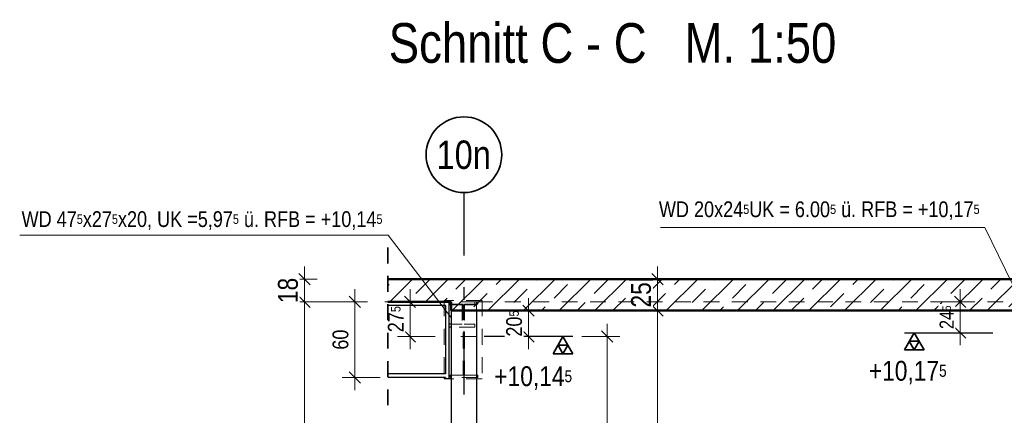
# Model space of a CAD drawing. Header units: millimetres. Extents: x -13 to 146, y -13 to 60.
# Tile 32 of 170: x 34.44 to 42.25, y 6.35 to 9.49. Entities that reach past the tile are written whole.
import ezdxf
from ezdxf.enums import TextEntityAlignment as Align

# ---------------------------------------------------------------- set-up
doc = ezdxf.new("R2010")
doc.units = ezdxf.units.MM
doc.linetypes.add('DASHDOTX2', pattern=[2, 1, -0.5, 0, -0.5])
doc.linetypes.add('HIDDEN', pattern=[0.375, 0.25, -0.125])
for name, color, linetype, lineweight in [('Achsen', 7, 'Continuous', 20), ('Schraffuren', 7, 'Continuous', 20), ('Texte', 7, 'Continuous', 20)]:
    doc.layers.add(name, color=color, linetype=linetype, lineweight=lineweight)
doc.styles.add('Arial Narrow', font='ARIALN.TTF')
doc.dimstyles.new('Arch_Strakon_dimstyle', dxfattribs={"dimtxt": 11.25, "dimasz": 1, "dimexe": 1.25, "dimexo": 0.0625, "dimgap": 1, "dimtad": 0, "dimdec": 5, "dimzin": 12, "dimdsep": 46, "dimtxsty": 'Arial Narrow', "dimblk": 'Arrowhead_Tick', "dimsah": 1, "dimcen": 0, "dimse1": 1, "dimse2": 1, "dimclrd": 6, "dimclrt": 3, "dimazin": 0, "dimtfac": 1, "dimtdec": 4, "dimtmove": 0, "dimatfit": 3, "dimldrblk": 'NONE', "dimfxl": 1, "dimtvp": 1, "dimtolj": 1, "dimtzin": 0, "dimlwd": 13, "dimarcsym": 2})

# ---------------------------------------------------------------- blocks, each defined once
blk = doc.blocks.new('Arrowhead_Tick')
at = {"color": 0, "linetype": 'Continuous', "lineweight": -2}
for p, q in [((0, 20), (0, -10)), ((-1, 0), (0, 0)), ((10, 0), (0, 0))]:
    blk.add_line(p, q, dxfattribs=at)
at = {"color": 2, "linetype": 'Continuous', "lineweight": 35}
blk.add_line((4.42, 4.42), (-4.42, -4.42), dxfattribs=at)
blk = doc.blocks.new('*D365')
at = {"color": 6, "linetype": 'Continuous', "lineweight": 13}
blk.add_line((38.0747, 5.314), (42.4542, 5.314), dxfattribs=at)
at = {"layer": 'Defpoints', "color": 0}
for p in [(42.4642, 7.0082), (42.4642, 5.314), (38.0647, 3.8032)]:
    blk.add_point(p, dxfattribs=at)
at = {"color": 6, "lineweight": 13, "xscale": 0.01, "yscale": 0.01, "zscale": 0.01}
blk.add_blockref('Arrowhead_Tick', (42.4642, 5.314), dxfattribs=at)
at = {"color": 6, "lineweight": 13, "xscale": 0.01, "yscale": 0.01, "zscale": 0.01, "rotation": 180}
blk.add_blockref('Arrowhead_Tick', (38.0647, 5.314), dxfattribs=at)
at = {"color": 2, "lineweight": 35, "insert": (40.2645, 5.4444), "char_height": 0.1575, "attachment_point": 5, "style": 'Arial Narrow', "bg_fill": 3, "box_fill_scale": 1.1, "bg_fill_color": 256, "bg_fill_true_color": 13158600, "bg_fill_transparency": 0}
blk.add_mtext('\\A1;4.40', dxfattribs=at)
blk = doc.blocks.new('_None')
blk = doc.blocks.new('*D376')
at = {"color": 6, "linetype": 'Continuous', "lineweight": 13}
blk.add_line((36.7, 4.0132), (36.7, 7.2432), dxfattribs=at)
at = {"layer": 'Defpoints', "color": 0}
for p in [(36.7, 7.2532), (37.3669, 7.2532), (37.8646, 4.0032)]:
    blk.add_point(p, dxfattribs=at)
at = {"color": 6, "lineweight": 13, "xscale": 0.01, "yscale": 0.01, "zscale": 0.01}
for p, rotation in [((36.7, 7.2532), 90), ((36.7, 4.0032), 270)]:
    blk.add_blockref('Arrowhead_Tick', p, dxfattribs=dict(at, rotation=rotation))
at = {"color": 2, "lineweight": 35, "insert": (36.5696, 5.6282), "char_height": 0.1575, "attachment_point": 5, "rotation": 90, "style": 'Arial Narrow', "bg_fill": 3, "box_fill_scale": 1.1, "bg_fill_color": 256, "bg_fill_true_color": 13158600, "bg_fill_transparency": 0}
blk.add_mtext('\\A1;3.25', dxfattribs=at)
blk = doc.blocks.new('*D377')
at = {"color": 6, "linetype": 'Continuous', "lineweight": 13}
blk.add_line((36.7, 7.2632), (36.7, 7.4232), dxfattribs=at)
at = {"layer": 'Defpoints', "color": 0}
for p in [(37.3669, 7.4332), (37.3669, 7.2532)]:
    blk.add_point(p, dxfattribs=at)
at = {"color": 6, "lineweight": 13, "xscale": 0.01, "yscale": 0.01, "zscale": 0.01}
for p, rotation in [((36.7, 7.4332), 90), ((36.7, 7.2532), 270)]:
    blk.add_blockref('Arrowhead_Tick', p, dxfattribs=dict(at, rotation=rotation))
at = {"color": 2, "lineweight": 35, "insert": (36.5696, 7.3432), "char_height": 0.1575, "attachment_point": 5, "rotation": 90, "style": 'Arial Narrow', "bg_fill": 3, "box_fill_scale": 1.1, "bg_fill_color": 256, "bg_fill_true_color": 13158600, "bg_fill_transparency": 0}
blk.add_mtext('\\A1;18', dxfattribs=at)
at = {"layer": 'Defpoints', "color": 0}
blk.add_point((36.7, 7.4332), dxfattribs=at)
blk = doc.blocks.new('*D421')
at = {"color": 6, "linetype": 'Continuous', "lineweight": 13}
blk.add_line((39.5, 1.0132), (39.5, 7.1732), dxfattribs=at)
at = {"layer": 'Defpoints', "color": 0}
for p in [(39.5, 7.1832), (47.135, 7.1832), (38.0647, 1.0032)]:
    blk.add_point(p, dxfattribs=at)
at = {"color": 6, "lineweight": 13, "xscale": 0.01, "yscale": 0.01, "zscale": 0.01}
for p, rotation in [((39.5, 7.1832), 90), ((39.5, 1.0032), 270)]:
    blk.add_blockref('Arrowhead_Tick', p, dxfattribs=dict(at, rotation=rotation))
at = {"color": 2, "lineweight": 35, "insert": (39.3696, 4.0932), "char_height": 0.1575, "attachment_point": 5, "rotation": 90, "style": 'Arial Narrow', "bg_fill": 3, "box_fill_scale": 1.1, "bg_fill_color": 256, "bg_fill_true_color": 13158600, "bg_fill_transparency": 0}
blk.add_mtext('\\A1;6.18', dxfattribs=at)
blk = doc.blocks.new('*D422')
at = {"color": 6, "linetype": 'Continuous', "lineweight": 13}
blk.add_line((39.5, 7.1932), (39.5, 7.4232), dxfattribs=at)
at = {"layer": 'Defpoints', "color": 0}
for p in [(47.035, 7.4332), (47.135, 7.1832)]:
    blk.add_point(p, dxfattribs=at)
at = {"color": 6, "lineweight": 13, "xscale": 0.01, "yscale": 0.01, "zscale": 0.01}
for p, rotation in [((39.5, 7.4332), 90), ((39.5, 7.1832), 270)]:
    blk.add_blockref('Arrowhead_Tick', p, dxfattribs=dict(at, rotation=rotation))
at = {"color": 2, "lineweight": 35, "insert": (39.3696, 7.3082), "char_height": 0.1575, "attachment_point": 5, "rotation": 90, "style": 'Arial Narrow', "bg_fill": 3, "box_fill_scale": 1.1, "bg_fill_color": 256, "bg_fill_true_color": 13158600, "bg_fill_transparency": 0}
blk.add_mtext('\\A1;25', dxfattribs=at)
at = {"layer": 'Defpoints', "color": 0}
blk.add_point((39.5, 7.4332), dxfattribs=at)
blk = doc.blocks.new('*D791')
at = {"layer": 'Defpoints', "color": 0}
for p in [(37.8647, 7.1832), (38.0646, 6.9782)]:
    blk.add_point(p, dxfattribs=at)
at = {"layer": 'Texte', "color": 6, "linetype": 'Continuous', "lineweight": 13}
blk.add_line((38.4769, 6.9882), (38.4769, 7.1732), dxfattribs=at)
at = {"layer": 'Texte', "color": 6, "lineweight": 13, "xscale": 0.01, "yscale": 0.01, "zscale": 0.01}
for p, rotation in [((38.4769, 7.1832), 90), ((38.4769, 6.9782), 270)]:
    blk.add_blockref('Arrowhead_Tick', p, dxfattribs=dict(at, rotation=rotation))
at = {"layer": 'Texte', "color": 3, "lineweight": 35, "insert": (38.3631, 7.0807), "char_height": 0.125, "attachment_point": 5, "rotation": 90, "style": 'Arial Narrow', "bg_fill": 3, "box_fill_scale": 1.1, "bg_fill_color": 256, "bg_fill_true_color": 13158600, "bg_fill_transparency": 0}
blk.add_mtext('\\A1;20{\\A1;\\H.6x;\\S5;}', dxfattribs=at)
at = {"layer": 'Defpoints', "color": 0}
blk.add_point((38.4769, 7.1832), dxfattribs=at)
blk = doc.blocks.new('*D792')
at = {"layer": 'Defpoints', "color": 0}
blk.add_point((37.8647, 6.9782), dxfattribs=at)
at = {"layer": 'Texte', "color": 6, "linetype": 'Continuous', "lineweight": 13}
blk.add_line((37.537, 6.9882), (37.537, 7.2432), dxfattribs=at)
at = {"layer": 'Texte', "color": 6, "lineweight": 13, "xscale": 0.01, "yscale": 0.01, "zscale": 0.01}
for p, rotation in [((37.537, 7.2532), 90), ((37.537, 6.9782), 270)]:
    blk.add_blockref('Arrowhead_Tick', p, dxfattribs=dict(at, rotation=rotation))
at = {"layer": 'Texte', "color": 3, "lineweight": 35, "insert": (37.4243, 7.1157), "char_height": 0.125, "attachment_point": 5, "rotation": 90, "style": 'Arial Narrow', "bg_fill": 3, "box_fill_scale": 1.1, "bg_fill_color": 256, "bg_fill_true_color": 13158600, "bg_fill_transparency": 0}
blk.add_mtext('\\A1;27{\\A1;\\H.6x;\\S5;}', dxfattribs=at)
at = {"layer": 'Defpoints', "color": 0}
for p in [(37.361, 7.2532), (37.537, 7.2532)]:
    blk.add_point(p, dxfattribs=at)
blk = doc.blocks.new('*D794')
at = {"layer": 'Defpoints', "color": 0}
for p in [(37.1, 7.2532), (37.3669, 7.2532), (37.361, 6.6532)]:
    blk.add_point(p, dxfattribs=at)
at = {"layer": 'Texte', "color": 6, "linetype": 'Continuous', "lineweight": 13}
blk.add_line((37.1, 6.6632), (37.1, 7.2432), dxfattribs=at)
at = {"layer": 'Texte', "color": 6, "lineweight": 13, "xscale": 0.01, "yscale": 0.01, "zscale": 0.01}
for p, rotation in [((37.1, 7.2532), 90), ((37.1, 6.6532), 270)]:
    blk.add_blockref('Arrowhead_Tick', p, dxfattribs=dict(at, rotation=rotation))
at = {"layer": 'Texte', "color": 3, "lineweight": 35, "insert": (36.9862, 6.9532), "char_height": 0.125, "attachment_point": 5, "rotation": 90, "style": 'Arial Narrow', "bg_fill": 3, "box_fill_scale": 1.1, "bg_fill_color": 256, "bg_fill_true_color": 13158600, "bg_fill_transparency": 0}
blk.add_mtext('\\A1;60', dxfattribs=at)
blk = doc.blocks.new('*D798')
at = {"color": 6, "linetype": 'Continuous', "lineweight": 13}
blk.add_line((39.1, 1.0132), (39.1, 6.9682), dxfattribs=at)
at = {"layer": 'Defpoints', "color": 0}
for p in [(38.0646, 6.9782), (39.1, 6.9782), (39.7946, 1.0032)]:
    blk.add_point(p, dxfattribs=at)
at = {"color": 6, "lineweight": 13, "xscale": 0.01, "yscale": 0.01, "zscale": 0.01}
for p, rotation in [((39.1, 6.9782), 90), ((39.1, 1.0032), 270)]:
    blk.add_blockref('Arrowhead_Tick', p, dxfattribs=dict(at, rotation=rotation))
at = {"color": 3, "lineweight": 35, "insert": (38.9862, 3.9907), "char_height": 0.125, "attachment_point": 5, "rotation": 90, "style": 'Arial Narrow', "bg_fill": 3, "box_fill_scale": 1.1, "bg_fill_color": 256, "bg_fill_true_color": 13158600, "bg_fill_transparency": 0}
blk.add_mtext('\\A1;5.97{\\A1;\\H.6x;\\S5;}', dxfattribs=at)
blk = doc.blocks.new('*D814')
at = {"layer": 'Defpoints', "color": 0}
for p in [(42.4542, 7.2532), (42.4642, 7.0082)]:
    blk.add_point(p, dxfattribs=at)
at = {"layer": 'Texte', "color": 6, "linetype": 'Continuous', "lineweight": 13}
blk.add_line((41.9, 7.0182), (41.9, 7.2432), dxfattribs=at)
at = {"layer": 'Texte', "color": 6, "lineweight": 13, "xscale": 0.01, "yscale": 0.01, "zscale": 0.01}
for p, rotation in [((41.9, 7.2532), 90), ((41.9, 7.0082), 270)]:
    blk.add_blockref('Arrowhead_Tick', p, dxfattribs=dict(at, rotation=rotation))
at = {"layer": 'Texte', "color": 3, "lineweight": 35, "insert": (41.7935, 7.1307), "char_height": 0.1125, "attachment_point": 5, "rotation": 90, "style": 'Arial Narrow', "bg_fill": 3, "box_fill_scale": 1.1, "bg_fill_color": 256, "bg_fill_true_color": 13158600, "bg_fill_transparency": 0}
blk.add_mtext('\\A1;24{\\A1;\\H.6x;\\S5;}', dxfattribs=at)
at = {"layer": 'Defpoints', "color": 0}
blk.add_point((41.9, 7.2532), dxfattribs=at)

msp = doc.modelspace()

# ---------------------------------------------------------------- hatches: boundary and pattern name
at = {"layer": 'Schraffuren', "lineweight": 13}
h = msp.add_hatch(dxfattribs=at)
h.set_pattern_fill('bB', color=6, scale=0.01, angle=45, style=0, pattern_type=2)
h.set_pattern_definition([(45, (0, 0), (-0.14142136, 0.14142136), [0.15, -0.1]), (45, (-0.07071, 0.07071), (-0.14142136, 0.14142136), [])])
h.paths.add_polyline_path([(47.334982, 7.183233), (47.334982, 7.433233), (37.361028, 7.433233), (37.361028, 7.253233), (37.864608, 7.253233), (37.864608, 7.183233)])

# ---------------------------------------------------------------- linework, layer by layer
at = {"color": 5, "linetype": 'Continuous', "lineweight": 18}
for p, q in [((39.522426, 7.843207), (42.094652, 7.843207)), ((42.094652, 7.843207), (42.469346, 7.073564)), ((34.441759, 7.781951), (37.363939, 7.781951)), ((37.363939, 7.781951), (37.86734, 7.121857))]:
    msp.add_line(p, q, dxfattribs=at)
at = {"color": 9, "linetype": 'Continuous', "lineweight": 0}
for centre in [(37.36688, 7.433233), (37.36688, 7.253233)]:
    msp.add_circle(centre, 0.00111, dxfattribs=at)
at = {"layer": 'Achsen', "color": 3, "linetype": 'DASHDOTX2', "lineweight": 25, "ltscale": 0.5}
msp.add_line((37.964631, 8.119524), (37.964631, 0.626982), dxfattribs=at)
at = {"layer": 'Achsen', "color": 2, "linetype": 'Continuous', "lineweight": 35}
msp.add_circle((37.964631, 8.419524), 0.3, dxfattribs=at)

# ---------------------------------------------------------------- texts
at = {"color": 3, "lineweight": 25, "insert": (34.456979, 7.823218), "char_height": 0.125, "attachment_point": 7, "line_spacing_factor": 0.9, "style": 'Arial Narrow'}
msp.add_mtext('WD 47{\\A1;\\H.6x;\\S5;}x27{\\A1;\\H.6x;\\S5;}x20, UK =5,97{\\A1;\\H.6x;\\S5;} ü. RFB = +10,14{\\A1;\\H.6x;\\S5;}', dxfattribs=at)
at = {"layer": 'Achsen', "color": 1, "lineweight": 70, "style": 'Arial Narrow'}
msp.add_text('Schnitt C - C   M. 1:50', height=0.315, dxfattribs=at).set_placement((37.368218, 9.148254))
at = {"layer": 'Achsen', "color": 4, "lineweight": 50, "style": 'Arial Narrow'}
msp.add_text('10n', height=0.225, dxfattribs=at).set_placement((37.963031, 8.419524), align=Align.MIDDLE_CENTER)
at = {"layer": 'Texte', "color": 3, "lineweight": 25, "insert": (39.510846, 7.901223), "char_height": 0.125, "attachment_point": 7, "line_spacing_factor": 0.9, "style": 'Arial Narrow'}
msp.add_mtext('WD 20x24{\\A1;\\H.6x;\\S5;}UK = 6.00{\\A1;\\H.6x;\\S5;} ü. RFB = +10,17{\\A1;\\H.6x;\\S5;}', dxfattribs=at)

# ---------------------------------------------------------------- next in the draw order: dimensions: what is measured, and where the dimension line sits
at = {"lineweight": 35}
dim = msp.add_linear_dim(base=(36.7, 7.253233), p1=(37.864608, 4.003239), p2=(37.36688, 7.253233), angle=90, text='3.25', dimstyle='Arch_Strakon_dimstyle', override={"dimscale": 0.01, "dimtxt": 15.75, "dimasz": 1, "dimgap": 5, "dimtad": 1, "dimjust": 0, "dimtih": 0, "dimtoh": 0, "dimdec": 5, "dimdsep": 46, "dimtxsty": 'Arial Narrow', "dimclrd": 6, "dimclrt": 2, "dimtix": 1, "dimtofl": 255, "dimtmove": 0, "dimatfit": 2, "dimfxl": 0, "dimfxlon": 0, "dimtvp": 31.746032, "dimtfill": 1, "dimtfillclr": 7, "dimlwd": 13}, dxfattribs=at)
dim.commit()
dim.dimension.update_dxf_attribs({"geometry": '*D376', "text_midpoint": (36.7, 5.628236), "dimtype": 160})
dim = msp.add_linear_dim(base=(42.464236, 5.314019), p1=(38.064684, 3.803232), p2=(42.464236, 7.008239), text='4.40', dimstyle='Arch_Strakon_dimstyle', override={"dimscale": 0.01, "dimtxt": 15.75, "dimasz": 1, "dimgap": 5, "dimtad": 1, "dimjust": 0, "dimtih": 0, "dimtoh": 0, "dimdec": 5, "dimdsep": 46, "dimtxsty": 'Arial Narrow', "dimclrd": 6, "dimclrt": 2, "dimtix": 1, "dimtofl": 255, "dimtmove": 0, "dimatfit": 2, "dimfxl": 0, "dimfxlon": 0, "dimtvp": 31.746032, "dimtfill": 1, "dimtfillclr": 7, "dimlwd": 13}, dxfattribs=at)
dim.commit()
dim.dimension.update_dxf_attribs({"geometry": '*D365', "text_midpoint": (40.26446, 5.314019), "dimtype": 160})

# ---------------------------------------------------------------- next in the draw order: linework, layer by layer
at = {"color": 6, "linetype": 'HIDDEN', "lineweight": 13, "ltscale": 0.5}
for p, q in [((37.958236, 6.672233), (37.854236, 6.672233)), ((37.854236, 6.672233), (37.854236, 6.653233))]:
    msp.add_line(p, q, dxfattribs=at)
at = {"layer": 'Achsen', "color": 3, "linetype": 'Continuous', "lineweight": 25}
for p, q in [((37.808243, 6.653233), (37.808243, 6.643233)), ((37.819608, 6.643233), (37.808243, 6.643233)), ((37.819608, 6.653233), (37.819608, 6.643233)), ((37.844608, 6.643233), (37.819608, 6.643233)), ((37.864684, 6.643233), (37.844608, 6.643233))]:
    msp.add_line(p, q, dxfattribs=at)

# ---------------------------------------------------------------- next in the draw order: dimensions: what is measured, and where the dimension line sits
at = {"lineweight": 35}
for base, p1, p2, text, picture, middle in [((36.7, 7.433233), (37.36688, 7.253233), (37.36688, 7.433233), '18', '*D377', (36.7, 7.343233)), ((39.5, 7.183233), (38.064684, 1.003232), (47.134982, 7.183233), '6.18', '*D421', (39.5, 4.093233))]:
    dim = msp.add_linear_dim(base=base, p1=p1, p2=p2, angle=90, text=text, dimstyle='Arch_Strakon_dimstyle', override={"dimscale": 0.01, "dimtxt": 15.75, "dimasz": 1, "dimgap": 5, "dimtad": 1, "dimjust": 0, "dimtih": 0, "dimtoh": 0, "dimdec": 5, "dimdsep": 46, "dimtxsty": 'Arial Narrow', "dimclrd": 6, "dimclrt": 2, "dimtix": 1, "dimtofl": 255, "dimtmove": 0, "dimatfit": 2, "dimfxl": 0, "dimfxlon": 0, "dimtvp": 31.746032, "dimtfill": 1, "dimtfillclr": 7, "dimlwd": 13}, dxfattribs=at)
    dim.commit()
    dim.dimension.update_dxf_attribs({"geometry": picture, "text_midpoint": middle, "dimtype": 160})

# ---------------------------------------------------------------- next in the draw order: linework, layer by layer
at = {"layer": 'Texte', "color": 3, "linetype": 'Continuous', "lineweight": 25}
for p, q in [((38.82875, 6.978239), (38.125906, 6.978239)), ((41.457043, 7.008239), (42.159887, 7.008239))]:
    msp.add_line(p, q, dxfattribs=at)
at = {"layer": 'Texte', "color": 2, "linetype": 'Continuous', "lineweight": 35}
for p, q in [((38.75, 6.978239), (38.67125, 6.841844)), ((38.82875, 6.841844), (38.75, 6.978239)), ((41.457043, 6.871844), (41.535793, 7.008239)), ((41.535793, 7.008239), (41.614543, 6.871844)), ((38.789375, 6.910042), (38.710625, 6.910042)), ((38.710625, 6.910042), (38.75, 6.841844)), ((38.75, 6.841844), (38.789375, 6.910042)), ((41.614543, 6.871844), (41.457043, 6.871844)), ((41.535793, 6.871844), (41.496418, 6.940042)), ((41.496418, 6.940042), (41.575168, 6.940042)), ((41.575168, 6.940042), (41.535793, 6.871844)), ((38.67125, 6.841844), (38.82875, 6.841844))]:
    msp.add_line(p, q, dxfattribs=at)

# ---------------------------------------------------------------- next in the draw order: texts
at = {"layer": 'Texte', "color": 2, "lineweight": 35, "char_height": 0.1575, "attachment_point": 1, "line_spacing_factor": 0.9, "style": 'Arial Narrow'}
for s, insert in [(' +10,14{\\A1;\\H.6x;\\S5;}', (38.155289, 6.741989)), (' +10,17{\\A1;\\H.6x;\\S5;}', (41.125366, 6.785017))]:
    msp.add_mtext(s, dxfattribs=dict(at, insert=insert))

# ---------------------------------------------------------------- next in the draw order: dimensions: what is measured, and where the dimension line sits
at = {"lineweight": 35}
dim = msp.add_linear_dim(base=(39.5, 7.433233), p1=(47.134982, 7.183233), p2=(47.034982, 7.433233), angle=90, text='25', dimstyle='Arch_Strakon_dimstyle', override={"dimscale": 0.01, "dimtxt": 15.75, "dimasz": 1, "dimgap": 5, "dimtad": 1, "dimjust": 0, "dimtih": 0, "dimtoh": 0, "dimdec": 5, "dimdsep": 46, "dimtxsty": 'Arial Narrow', "dimclrd": 6, "dimclrt": 2, "dimtix": 1, "dimtofl": 255, "dimtmove": 0, "dimatfit": 2, "dimfxl": 0, "dimfxlon": 0, "dimtvp": 31.746032, "dimtfill": 1, "dimtfillclr": 7, "dimlwd": 13}, dxfattribs=at)
dim.commit()
dim.dimension.update_dxf_attribs({"geometry": '*D422', "text_midpoint": (39.5, 7.308233), "dimtype": 160})

# ---------------------------------------------------------------- next in the draw order: linework, layer by layer
at = {"color": 4, "linetype": 'Continuous', "lineweight": 50}
msp.add_line((47.034982, 7.433233), (37.361028, 7.433233), dxfattribs=at)

# ---------------------------------------------------------------- next in the draw order: dimensions: what is measured, and where the dimension line sits
at = {"layer": 'Texte', "lineweight": 35}
for base, p1, p2, text, override, picture, middle in [((38.47695, 7.183233), (38.064608, 6.978239), (37.864684, 7.183233), '20{\\A1;\\H.6x;\\S5;}', {"dimscale": 0.01, "dimtxt": 12.5, "dimasz": 1, "dimgap": 5, "dimtad": 1, "dimjust": 0, "dimtih": 0, "dimtoh": 0, "dimdec": 5, "dimdsep": 46, "dimtxsty": 'Arial Narrow', "dimclrd": 6, "dimclrt": 3, "dimtix": 1, "dimtofl": 255, "dimtmove": 0, "dimatfit": 2, "dimfxl": 0, "dimfxlon": 0, "dimtvp": 40, "dimtfill": 1, "dimtfillclr": 7, "dimlwd": 13}, '*D791', (38.47695, 7.080736)), ((41.9, 7.253233), (42.464236, 7.008239), (42.454236, 7.253233), '24{\\A1;\\H.6x;\\S5;}', {"dimscale": 0.01, "dimtxt": 11.25, "dimasz": 1, "dimgap": 5, "dimtad": 1, "dimjust": 0, "dimtih": 0, "dimtoh": 0, "dimdec": 4, "dimdsep": 46, "dimtxsty": 'Arial Narrow', "dimclrd": 6, "dimclrt": 3, "dimtix": 1, "dimtofl": 255, "dimtmove": 0, "dimatfit": 2, "dimfxl": 0, "dimfxlon": 0, "dimtvp": 44.444444, "dimtfill": 1, "dimtfillclr": 7, "dimlwd": 13}, '*D814', (41.9, 7.130736))]:
    dim = msp.add_linear_dim(base=base, p1=p1, p2=p2, angle=90, text=text, dimstyle='Arch_Strakon_dimstyle', override=override, dxfattribs=at)
    dim.commit()
    dim.dimension.update_dxf_attribs({"geometry": picture, "text_midpoint": middle, "dimtype": 160})

# ---------------------------------------------------------------- next in the draw order: linework, layer by layer
at = {"color": 6, "linetype": 'HIDDEN', "lineweight": 13, "ltscale": 0.5}
for p, q in [((37.950986, 7.229233), (37.950986, 7.077233)), ((37.958236, 7.234233), (37.958236, 6.672233)), ((38.051236, 7.229233), (37.965486, 7.229233)), ((37.965486, 7.229233), (37.965486, 7.077233)), ((38.074236, 7.234233), (37.970236, 7.234233)), ((37.970236, 7.234233), (37.970236, 6.672233)), ((38.051236, 7.253233), (38.051236, 7.229233)), ((42.465236, 7.253233), (38.064608, 7.253233)), ((38.064684, 7.253233), (38.064684, 7.183233)), ((38.074236, 7.253233), (38.074236, 7.234233))]:
    msp.add_line(p, q, dxfattribs=at)

# ---------------------------------------------------------------- next in the draw order: dimensions: what is measured, and where the dimension line sits
at = {"lineweight": 35}
dim = msp.add_linear_dim(base=(39.1, 6.978239), p1=(39.794627, 1.003232), p2=(38.064608, 6.978239), angle=90, text='5.97{\\A1;\\H.6x;\\S5;}', dimstyle='Arch_Strakon_dimstyle', override={"dimscale": 0.01, "dimtxt": 12.5, "dimasz": 1, "dimgap": 5, "dimtad": 1, "dimjust": 0, "dimtih": 0, "dimtoh": 0, "dimdec": 5, "dimdsep": 46, "dimtxsty": 'Arial Narrow', "dimclrd": 6, "dimclrt": 3, "dimtix": 1, "dimtofl": 255, "dimtmove": 0, "dimatfit": 2, "dimfxl": 0, "dimfxlon": 0, "dimtvp": 40, "dimtfill": 1, "dimtfillclr": 7, "dimlwd": 13}, dxfattribs=at)
dim.commit()
dim.dimension.update_dxf_attribs({"geometry": '*D798', "text_midpoint": (39.1, 3.990736), "dimtype": 160})
at = {"layer": 'Texte', "lineweight": 35}
dim = msp.add_linear_dim(base=(37.537048, 7.253233), p1=(37.864684, 6.978239), p2=(37.361028, 7.253233), angle=90, text='27{\\A1;\\H.6x;\\S5;}', dimstyle='Arch_Strakon_dimstyle', override={"dimscale": 0.01, "dimtxt": 12.5, "dimasz": 1, "dimgap": 5, "dimtad": 1, "dimjust": 0, "dimtih": 0, "dimtoh": 0, "dimdec": 5, "dimdsep": 46, "dimtxsty": 'Arial Narrow', "dimclrd": 6, "dimclrt": 3, "dimtix": 1, "dimtofl": 255, "dimtmove": 0, "dimatfit": 2, "dimfxl": 0, "dimfxlon": 0, "dimtvp": 40, "dimtfill": 1, "dimtfillclr": 7, "dimlwd": 13}, dxfattribs=at)
dim.commit()
dim.dimension.update_dxf_attribs({"geometry": '*D792', "text_midpoint": (37.537048, 7.115736), "dimtype": 160})

# ---------------------------------------------------------------- next in the draw order: linework, layer by layer
at = {"color": 6, "linetype": 'HIDDEN', "lineweight": 13, "ltscale": 0.5}
for p, q in [((37.819608, 7.263233), (37.808243, 7.263233)), ((37.808243, 7.263233), (37.808243, 6.653233)), ((37.844608, 7.263233), (37.819608, 7.263233)), ((37.819608, 7.263233), (37.819608, 7.253233)), ((38.108243, 7.263233), (37.844608, 7.263233)), ((37.844608, 7.263233), (37.844608, 7.253233)), ((38.108243, 7.263233), (38.108243, 6.643233)), ((37.854236, 7.253233), (37.854236, 7.234233)), ((37.958236, 7.234233), (37.854236, 7.234233)), ((38.064608, 7.253233), (37.864608, 7.253233)), ((37.865236, 7.253233), (37.865236, 7.229233)), ((37.950986, 7.229233), (37.865236, 7.229233)), ((37.950986, 7.077233), (37.865236, 7.077233)), ((37.865236, 7.077233), (37.865236, 7.053233)), ((38.051236, 7.053233), (37.865236, 7.053233)), ((38.051236, 7.077233), (37.965486, 7.077233)), ((38.051236, 7.077233), (38.051236, 7.053233)), ((38.064608, 6.978239), (37.864684, 6.978239)), ((38.074236, 6.653233), (37.854236, 6.653233)), ((38.108243, 6.643233), (37.864684, 6.643233)), ((38.074236, 6.672233), (37.970236, 6.672233)), ((38.074236, 6.672233), (38.074236, 6.653233))]:
    msp.add_line(p, q, dxfattribs=at)
at = {"color": 4, "linetype": 'Continuous', "lineweight": 50}
for p, q in [((37.864684, 7.253233), (37.864684, 7.183233)), ((44.294627, 7.183233), (37.864608, 7.183233))]:
    msp.add_line(p, q, dxfattribs=at)
at = {"layer": 'Achsen', "color": 3, "linetype": 'Continuous', "lineweight": 25}
for p, q in [((37.819608, 7.223233), (37.819608, 6.683233)), ((37.844608, 7.253233), (37.844608, 6.643233)), ((37.864608, 7.229233), (37.844608, 7.229233)), ((37.864684, 7.183233), (37.864684, 6.203239)), ((38.064684, 7.183233), (38.064684, 6.203239)), ((37.864608, 7.077233), (37.844608, 7.077233)), ((37.864608, 7.053233), (37.844608, 7.053233))]:
    msp.add_line(p, q, dxfattribs=at)

# ---------------------------------------------------------------- next in the draw order: dimensions: what is measured, and where the dimension line sits
at = {"layer": 'Texte', "lineweight": 35}
dim = msp.add_linear_dim(base=(37.1, 7.253233), p1=(37.361028, 6.653233), p2=(37.36688, 7.253233), angle=90, text='60', dimstyle='Arch_Strakon_dimstyle', override={"dimscale": 0.01, "dimtxt": 12.5, "dimasz": 1, "dimgap": 5, "dimtad": 1, "dimjust": 0, "dimtih": 0, "dimtoh": 0, "dimdec": 5, "dimdsep": 46, "dimtxsty": 'Arial Narrow', "dimclrd": 6, "dimclrt": 3, "dimtix": 1, "dimtofl": 255, "dimtmove": 0, "dimatfit": 2, "dimfxl": 0, "dimfxlon": 0, "dimtvp": 40, "dimtfill": 1, "dimtfillclr": 7, "dimlwd": 13}, dxfattribs=at)
dim.commit()
dim.dimension.update_dxf_attribs({"geometry": '*D794', "text_midpoint": (37.1, 6.953233), "dimtype": 160})

# ---------------------------------------------------------------- next in the draw order: linework, layer by layer
at = {"color": 2, "linetype": 'HIDDEN', "lineweight": 35, "ltscale": 0.5}
msp.add_line((37.361028, 7.683233), (37.361028, 6.403233), dxfattribs=at)
at = {"color": 4, "linetype": 'Continuous', "lineweight": 50}
msp.add_line((37.864608, 7.253233), (37.361028, 7.253233), dxfattribs=at)
at = {"layer": 'Achsen', "color": 3, "linetype": 'Continuous', "lineweight": 25}
for p, q in [((37.819608, 7.223233), (37.361028, 7.223233)), ((37.819608, 6.683233), (37.361028, 6.683233)), ((37.819608, 6.653233), (37.361028, 6.653233))]:
    msp.add_line(p, q, dxfattribs=at)

doc.saveas('drawing.dxf')
